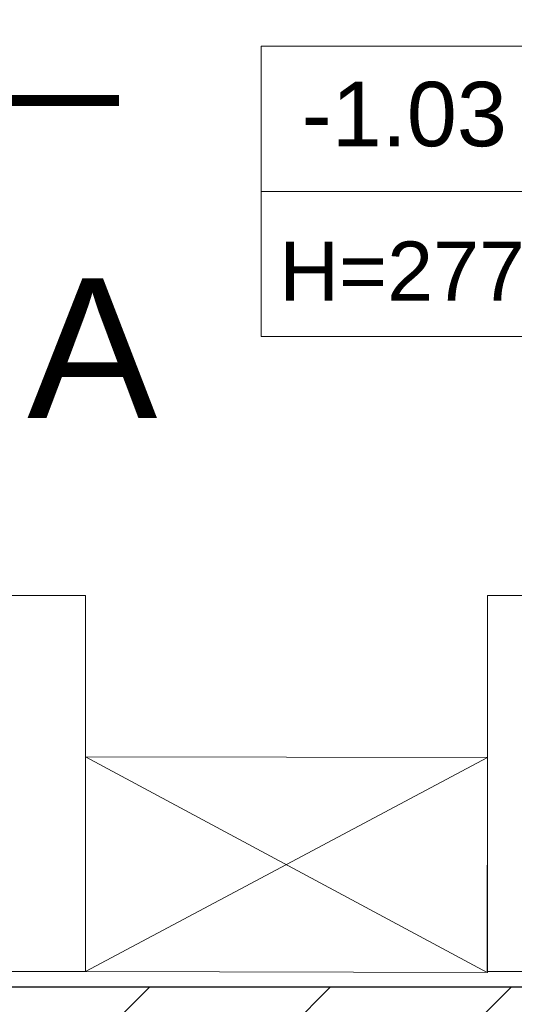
# Model space of a CAD drawing. Header units: millimetres. Extents: x 24385 to 79107, y -56478 to -23676.
# Tile 169 of 256: x 26959 to 27051, y -25946 to -25763. Entities that reach past the tile are written whole.
import ezdxf

# ---------------------------------------------------------------- set-up
doc = ezdxf.new("R2010")
doc.units = ezdxf.units.MM
doc.header["$LTSCALE"] = 2
for name, color, linetype, lineweight in [('0_OPIS', 7, 'Continuous', 13), ('3DPLAN_A_TABELKA POMIESZCZEŃ', 7, 'Continuous', 0), ('A_TXT', 7, 'Continuous', 0)]:
    doc.layers.add(name, color=color, linetype=linetype, lineweight=lineweight)
for name, color, linetype in [('3DPLAN_A_KRESKOWANIE 1', 253, 'Continuous'), ('3DPLAN_A_OPIS', 8, 'Continuous'), ('3DPLAN_A_POMIESZCZENIE NUMER', 100, 'Continuous'), ('3DPLAN_K_NOŚNA', 7, 'Continuous'), ('A_POMIESZCZENIE OPIS', 100, 'Continuous')]:
    doc.layers.add(name, color=color, linetype=linetype)
doc.layers.add('3DPLAN_A_OBWIEDNIA', color=6, linetype='Continuous', plot=False)
doc.layers.add('FURNITURE ZD 1 500', color=7, linetype='Continuous', lineweight=13, true_color=0x9fa8a5)
doc.styles.add('ARIAL', font='arial.ttf')
doc.styles.add('TABEL1', font='txt')

# ---------------------------------------------------------------- blocks, each defined once
blk = doc.blocks.new('tabelka dla tp')
at = {"layer": '3DPLAN_A_TABELKA POMIESZCZEŃ'}
blk.add_line((0, 27), (243.13, 27), dxfattribs=at)
blk.add_lwpolyline([(0, 54), (243.13, 54), (243.13, 0), (0, 0)], close=True, dxfattribs=at)
at = {"layer": '3DPLAN_A_POMIESZCZENIE NUMER', "color": 7, "style": 'ARIAL'}
blk.add_attdef('NUMER', (2.23, 35.39), '', height=12, dxfattribs=at)
at = {"layer": 'A_POMIESZCZENIE OPIS', "color": 7, "style": 'ARIAL'}
for tag, p in [('NAZWA', (51.73, 35.39)), ('POWIERZCHNIA', (51.06, 7.24))]:
    blk.add_attdef(tag, p, '', height=12, dxfattribs=at)
blk = doc.blocks.new('kondygnacja -1')
at = {"layer": '3DPLAN_A_KRESKOWANIE 1'}
h = blk.add_hatch(dxfattribs=at)
h.set_pattern_fill('ANSI31', color=256, scale=7.5, style=0)
h.set_pattern_definition([(45, (23044.838, -26883.88), (-16.83798, 16.83798), [])])
h.paths.add_polyline_path([(31677.49, -24430.84), (30214.87, -24430.84), (30214.87, -24470.84), (30429.61, -24470.84), (30429.61, -24477.84), (30447.61, -24477.84), (30447.61, -24818.84), (30476.61, -24818.84), (30476.61, -24470.84), (31012.61, -24470.84), (31012.61, -24478.84), (31079.61, -24478.84), (31079.61, -24470.84), (31638.61, -24470.84), (31638.61, -25036.84), (31079.61, -25036.84), (31079.61, -25028.84), (31012.61, -25028.84), (31012.61, -25036.84), (30611.38, -25036.84), (30611.38, -25072.84), (31023.61, -25072.84), (31034.61, -25082.84), (31034.61, -25330.84), (31023.61, -25340.84), (30831.4, -25340.84, -0.038531), (30832.58, -25356.18), (30832.58, -25371.84), (31079.61, -25371.84), (31079.61, -25072.84), (31638.61, -25072.84), (31638.61, -25943.84), (30832.58, -25943.84), (30832.58, -26009.84), (31677.49, -26009.84)])
h.paths.add_polyline_path([(30682.61, -26009.84), (30832.58, -26009.84), (30832.58, -25943.84), (30760.61, -25943.84), (30760.61, -25454.67), (30735.61, -25464.58), (30735.61, -25943.84), (30682.61, -25943.84)])
h.paths.add_polyline_path([(30679.61, -25371.84), (30735.61, -25371.84), (30735.61, -25464.58), (30760.61, -25454.67), (30760.61, -25371.84), (30832.58, -25371.84), (30832.58, -25356.18, 0.038531), (30831.4, -25340.84), (30679.61, -25340.84)])
h.paths.add_polyline_path([(30355.83, -25371.84), (30425.61, -25371.84), (30425.61, -25379.84), (30463.61, -25379.84), (30463.61, -25424.74), (30471.61, -25424.74), (30471.61, -25395.84), (30533.61, -25395.84), (30533.61, -25371.84), (30576.61, -25371.84), (30576.61, -25341.84), (30472.61, -25341.84), (30472.61, -25326.84), (30427.61, -25326.84), (30427.61, -25341.84), (30355.83, -25341.84)])
h.paths.add_polyline_path([(30456.61, -25936.84), (30425.61, -25936.84), (30425.61, -25945.84), (30380.61, -25945.84), (30380.61, -26009.84), (30512.61, -26009.84), (30512.61, -25943.84), (30466.61, -25943.84), (30466.61, -25712.84), (30456.61, -25712.84)])
h.paths.add_polyline_path([(28888.61, -25941.84), (28888.61, -26009.84), (29013.61, -26009.84), (29013.61, -25941.84)])
h.paths.add_polyline_path([(28591.17, -26009.84), (28591.17, -25944.84), (28547.61, -25944.84), (28547.61, -26009.84)])
h.paths.add_polyline_path([(28624.61, -25870.53), (28654.8, -25870.53), (28654.8, -25924.53), (28624.61, -25924.53), (28624.61, -25944.84), (28591.17, -25944.84), (28591.17, -26009.84), (28713.61, -26009.84), (28713.61, -25941.84), (28672.61, -25941.84), (28672.61, -25932.84), (28657.61, -25932.84), (28657.61, -25716.84), (28624.61, -25716.84)])
h.paths.add_polyline_path([(28372.61, -25944.84), (28328.61, -25944.84), (28328.61, -25907.84), (28282.61, -25907.84), (28282.61, -25944.84), (28248.61, -25944.84), (28248.61, -26009.84), (28372.61, -26009.84)])
h.paths.add_polyline_path([(28092.61, -25563.84), (28054.61, -25563.84), (28054.61, -25383.84), (28067.6, -25383.84), (28067.61, -25375.84), (28340.61, -25375.84), (28340.61, -25341.84), (28070.61, -25341.84), (28070.61, -25332.84), (28030.61, -25332.84), (28030.61, -25395.6), (28048.71, -25395.6), (28048.71, -25449.6), (28030.61, -25449.6), (28030.61, -26009.84), (28073.61, -26009.84), (28073.61, -25944.84), (28054.61, -25944.84), (28054.61, -25668.84), (28092.61, -25668.84)])
h.paths.add_polyline_path([(27949.61, -25495.75), (27949.61, -25507.75), (27983.29, -25507.75), (27983.29, -25521.75), (27949.61, -25521.75), (27949.61, -25531.84), (27999.61, -25531.84), (27999.61, -25934.84), (27982.61, -25934.84), (27982.61, -25942.84), (27947.61, -25942.84), (27947.61, -26009.84), (28026.62, -26009.84), (28026.62, -25449.6), (27999.61, -25449.6), (27999.61, -25463.84), (27949.61, -25463.84), (27949.61, -25481.75), (27983.29, -25481.75), (27983.29, -25495.75)])
h.paths.add_polyline_path([(27982.61, -25361.84), (27952.61, -25361.84), (27952.61, -25332.84), (28026.62, -25332.84), (28026.62, -25395.6), (27999.61, -25395.6), (27999.61, -25377.84), (27982.61, -25377.84)])
h.paths.add_polyline_path([(26818.61, -25892.84), (26781.49, -25892.84), (26781.49, -26009.84), (26894.54, -26009.84), (26894.54, -25942.84), (26830.61, -25942.84), (26830.61, -25930.84), (26818.61, -25930.84)])
h.paths.add_polyline_path([(26894.54, -26009.84), (27115.94, -26009.84), (27115.94, -25942.84), (26894.54, -25942.84)])
h.paths.add_polyline_path([(27115.94, -25942.84), (27115.94, -26009.84), (27466.61, -26009.84), (27466.61, -25942.84), (27427.61, -25942.84), (27427.61, -25933.84), (27384.61, -25933.84), (27384.61, -25942.84)])
h.paths.add_polyline_path([(27641.61, -25942.84), (27641.61, -26009.84), (27802.61, -26009.84), (27802.61, -25942.84)])
h.paths.add_polyline_path([(30621.1, -25040.47), (30688.37, -25040.47), (30688.37, -25072.87), (30621.1, -25072.87)], flags=24)
at = {"layer": '3DPLAN_A_OBWIEDNIA'}
blk.add_lwpolyline([(26827.61, -25361.84), (26827.61, -25377.84), (26818.61, -25377.84), (26818.61, -25930.84), (26830.61, -25930.84), (26830.61, -25942.84), (27384.61, -25942.84)], dxfattribs=at)
at = {"layer": '3DPLAN_K_NOŚNA'}
blk.add_line((26830.61, -25942.84), (27384.61, -25942.84), dxfattribs=at)
at = {"layer": 'A_TXT', "lineweight": 35, "ltscale": 0.2}
blk.add_line((26888.69, -25777.84), (26977.29, -25777.84), dxfattribs=at)
at = {"layer": 'A_TXT', "lineweight": 35, "ltscale": 0.2, "const_width": 2}
blk.add_lwpolyline([(26888.69, -25777.84), (26977.29, -25777.84)], dxfattribs=at)
at = {"layer": 'FURNITURE ZD 1 500', "lineweight": 0}
for points in [[(26830.61, -25940.01), (26971.09, -25940.01), (26971.09, -25870.01), (26830.61, -25870.01)], [(27045.89, -25940.01), (27186.37, -25940.01), (27186.37, -25870.01), (27045.89, -25870.01)], [(26971.09, -25940.01), (26971.09, -25900.01), (27045.89, -25900.19), (27045.89, -25940.19)]]:
    blk.add_lwpolyline(points, close=True, dxfattribs=at)
blk.add_lwpolyline([(26971.09, -25940.01), (27045.89, -25900.19), (27045.86, -25940.19), (26971.09, -25900.01)], dxfattribs=at)
at = {"layer": '3DPLAN_A_TABELKA POMIESZCZEŃ', "ltscale": 0.5}
ref = blk.add_blockref('tabelka dla tp', (27003.8, -25821.75), dxfattribs=at)
ref.add_attrib('NUMER', '-1.03', (27011.33, -25786.36), dxfattribs={"layer": '3DPLAN_A_POMIESZCZENIE NUMER', "color": 0, "height": 12, "style": 'ARIAL'})
at = {"layer": '3DPLAN_A_OPIS', "color": 1, "lineweight": 30, "style": 'ARIAL'}
for tag, p in [('PRZESUNIĘCIE_WEJŚCIA', (27655.16, -24535.33)), ('WYŁĄCZONE', (27007.18, -24723.98)), ('Z_OPRACOWANIA', (26996.84, -24746.42)), ('WYŁĄCZONE', (30803.05, -24760.87)), ('Z_OPRACOWANIA', (30792.71, -24783.3)), ('WYŁĄCZONE', (28894.9, -24826.59)), ('Z_OPRACOWANIA', (28884.56, -24849.03)), ('POWIĘKSZENIE_WEJŚCIA', (28313.68, -25144.41)), ('POWIĘKSZENIE_WEJŚCIA', (29600.62, -25191.36)), ('POWIĘKSZENIE_WEJŚCIA', (28011.45, -25235.42)), ('WYŁĄCZONE', (29754.42, -25678.17)), ('Z_OPRACOWANIA', (29744.08, -25700.6)), ('WYJŚCIE_EWAKUACYJNE', (27763.79, -26106.07))]:
    blk.add_attdef(tag, p, '', height=12, dxfattribs=at)
at = {"layer": '3DPLAN_A_OPIS', "color": 0, "lineweight": 30, "style": 'ARIAL'}
for tag, p in [('UGUL_1', (29350.3, -24586.01)), ('UGUL_2', (29622.92, -24586.01)), ('UGUL_3', (29833.15, -24586.01))]:
    blk.add_attdef(tag, p, '', height=12, dxfattribs=at)
at = {"layer": '3DPLAN_A_TABELKA POMIESZCZEŃ', "color": 7, "ltscale": 0.5, "insert": (27007.17, -25804.09), "char_height": 11, "width": 59.2068, "attachment_point": 1, "style": 'ARIAL'}
blk.add_mtext('H=277', dxfattribs=at)
at = {"layer": '3DPLAN_A_TABELKA POMIESZCZEŃ', "ltscale": 0.5, "style": 'ARIAL'}
for tag, p in [('KURTYNA', (27861.91, -26064.85)), ('POWIETRZNA', (27861.91, -26084.56))]:
    blk.add_attdef(tag, p, '', height=12, dxfattribs=at)
at = {"layer": 'A_TXT', "ltscale": 0.2, "insert": (26960.23, -25836.95), "char_height": 26, "width": 72.9007, "attachment_point": 7, "style": 'TABEL1'}
blk.add_mtext('{\\fArial|b0|i0|c238|p34;A}', dxfattribs=at)

msp = doc.modelspace()

# ---------------------------------------------------------------- block references
at = {"layer": '0_OPIS'}
msp.add_blockref('kondygnacja -1', (0, 0), dxfattribs=at)

doc.saveas('drawing.dxf')
